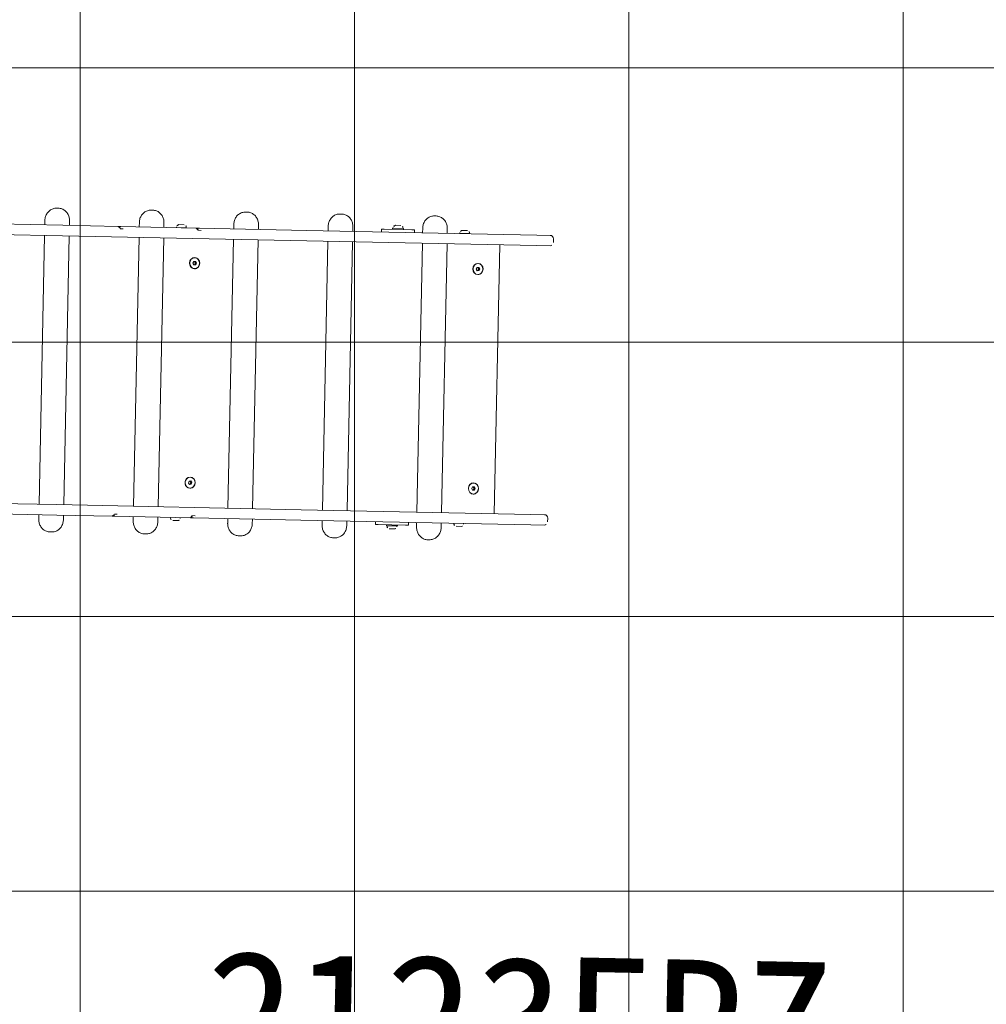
# Model space of a CAD drawing. Header units: feet. Extents: x 7493042 to 7493387, y 5986509 to 5986725.
# Tile 61 of 73: x 7493363.99 to 7493365.75, y 5986524.82 to 5986526.62. Entities that reach past the tile are written whole.
import ezdxf

# ---------------------------------------------------------------- set-up
doc = ezdxf.new("R2010")
doc.units = ezdxf.units.FT
doc.header["$MEASUREMENT"] = 0
doc.linetypes.add('ACAD_ISO03W100', pattern=[30, 12, -18])
for name, color, linetype, lineweight in [('_k_kreskowanie', 250, 'CONTINUOUS', 5), ('_k_urzadzenia', 250, 'CONTINUOUS', 13), ('_k_widok', 7, 'CONTINUOUS', 18), ('_k_wymiar', 7, 'CONTINUOUS', 13)]:
    doc.layers.add(name, color=color, linetype=linetype, lineweight=lineweight)
doc.layers.add('_k_niewidoczna', color=72, linetype='CONTINUOUS', lineweight=9, plot=False)
doc.styles.add('GENERATED_STYLE_1', font='MS Gothic.ttf')

# ---------------------------------------------------------------- blocks, each defined once
blk = doc.blocks.new('2123EPZ')
at = {"layer": '_k_urzadzenia'}
for p, q in [((-2.406546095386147, 0.2950000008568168), (-2.403587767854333, 0.2950000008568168)), ((-2.234347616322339, 0.2950000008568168), (-2.231389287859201, 0.2950000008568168)), ((-2.062149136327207, 0.2950000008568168), (-2.059190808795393, 0.2950000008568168)), ((-1.889950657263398, 0.2950000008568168), (-1.886992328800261, 0.2950000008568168)), ((-1.717752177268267, 0.2950000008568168), (-1.714793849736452, 0.2950000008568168)), ((-2.427500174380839, 0.2640000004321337), (-2.427500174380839, 0.2724999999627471)), ((-2.382633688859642, 0.2640000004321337), (-2.382633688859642, 0.2724999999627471)), ((-2.255301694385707, 0.2640000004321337), (-2.255301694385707, 0.2724999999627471)), ((-2.210435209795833, 0.2640000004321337), (-2.210435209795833, 0.2724999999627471)), ((-2.183152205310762, 0.2696070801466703), (-2.17375220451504, 0.2696070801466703)), ((-2.083103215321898, 0.2640000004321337), (-2.083103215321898, 0.2724999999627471)), ((-2.038236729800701, 0.2640000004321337), (-2.038236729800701, 0.2724999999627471)), ((-1.910904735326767, 0.2640000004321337), (-1.910904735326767, 0.2724999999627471)), ((-1.866038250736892, 0.2640000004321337), (-1.866038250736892, 0.2724999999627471)), ((-1.793645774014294, 0.2710000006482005), (-1.773645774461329, 0.2710000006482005)), ((-1.793645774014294, 0.269000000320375), (-1.793645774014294, 0.2710000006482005)), ((-1.792395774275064, 0.2724500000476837), (-1.792395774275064, 0.2710000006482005)), ((-1.78834577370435, 0.2765000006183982), (-1.778945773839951, 0.2765000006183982)), ((-1.774895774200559, 0.2724500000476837), (-1.774895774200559, 0.2710000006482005)), ((-1.773645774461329, 0.269000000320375), (-1.773645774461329, 0.2710000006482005)), ((-1.738706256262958, 0.2640000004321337), (-1.738706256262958, 0.2724999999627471)), ((-1.693839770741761, 0.2640000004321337), (-1.693839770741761, 0.2724999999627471)), ((-1.66655676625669, 0.2696070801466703), (-1.657156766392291, 0.2696070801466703)), ((-2.394989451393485, 0.2640000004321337), (-2.781124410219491, 0.2640000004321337)), ((-2.394989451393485, 0.2640000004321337), (-2.293947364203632, 0.2640000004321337)), ((-2.288904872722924, 0.2640000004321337), (-2.293947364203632, 0.2640000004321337)), ((-2.284889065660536, 0.2600000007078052), (-2.289934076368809, 0.2600000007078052)), ((-2.288904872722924, 0.2640000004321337), (-2.151340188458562, 0.2640000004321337)), ((-2.187202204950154, 0.2655570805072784), (-2.187202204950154, 0.2641070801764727)), ((-2.187202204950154, 0.2641070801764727), (-2.169702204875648, 0.2641070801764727)), ((-2.169702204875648, 0.2655570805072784), (-2.169702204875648, 0.2641070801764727)), ((-2.151340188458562, 0.2640000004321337), (-2.145447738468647, 0.2640000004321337)), ((-2.142499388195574, 0.2600000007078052), (-2.148393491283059, 0.2600000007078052)), ((-2.145447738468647, 0.2640000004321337), (-1.949574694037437, 0.2640000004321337)), ((-1.530728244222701, 0.2640000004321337), (-1.949574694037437, 0.2640000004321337)), ((-1.813645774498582, 0.269000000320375), (-1.808645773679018, 0.269000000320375)), ((-1.813645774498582, 0.269000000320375), (-1.813645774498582, 0.2640000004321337)), ((-1.758645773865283, 0.269000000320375), (-1.808645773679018, 0.269000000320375)), ((-1.758645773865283, 0.269000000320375), (-1.753645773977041, 0.269000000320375)), ((-1.753645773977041, 0.2640000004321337), (-1.753645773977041, 0.269000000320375)), ((-1.670606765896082, 0.2655570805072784), (-1.670606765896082, 0.2641070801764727)), ((-1.670606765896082, 0.2641070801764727), (-1.653106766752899, 0.2641070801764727)), ((-1.653106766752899, 0.2655570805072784), (-1.653106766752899, 0.2641070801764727)), ((-1.506000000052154, 0.2640000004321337), (-1.530728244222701, 0.2640000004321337)), ((-1.5, 0.2580000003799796), (-1.5, 0.2510000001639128)), ((-2.781124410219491, 0.2450000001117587), (-2.394989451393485, 0.2450000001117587)), ((-2.427500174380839, -0.2449999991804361), (-2.427500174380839, 0.2450000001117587)), ((-1.949574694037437, 0.2450000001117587), (-2.394989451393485, 0.2450000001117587)), ((-2.382633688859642, -0.2449999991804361), (-2.382633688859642, 0.2450000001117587)), ((-2.255301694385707, -0.2449999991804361), (-2.255301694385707, 0.2450000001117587)), ((-2.210435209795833, -0.2449999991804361), (-2.210435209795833, 0.2450000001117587)), ((-2.083103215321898, -0.2449999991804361), (-2.083103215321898, 0.2450000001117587)), ((-2.038236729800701, -0.2449999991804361), (-2.038236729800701, 0.2450000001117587)), ((-1.949574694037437, 0.2450000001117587), (-1.530728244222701, 0.2450000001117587)), ((-1.910904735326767, -0.2449999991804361), (-1.910904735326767, 0.2450000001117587)), ((-1.866038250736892, -0.2449999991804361), (-1.866038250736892, 0.2450000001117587)), ((-1.738706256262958, -0.2449999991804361), (-1.738706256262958, 0.2450000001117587)), ((-1.693839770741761, -0.2449999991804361), (-1.693839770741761, 0.2450000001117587)), ((-1.597644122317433, -0.2449999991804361), (-1.597644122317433, 0.2450000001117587)), ((-1.530728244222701, 0.2450000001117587), (-1.506000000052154, 0.2450000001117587)), ((-2.156187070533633, 0.1998666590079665), (-2.154723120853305, 0.2029311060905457)), ((-2.154513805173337, 0.1969355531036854), (-2.156187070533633, 0.1998666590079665)), ((-2.154723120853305, 0.2029311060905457), (-2.151585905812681, 0.2030644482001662)), ((-2.151772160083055, 0.2001333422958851), (-2.153401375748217, 0.202987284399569)), ((-2.153049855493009, 0.2099999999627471), (-2.153261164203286, 0.2099999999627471)), ((-2.153236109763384, 0.1970688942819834), (-2.151772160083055, 0.2001333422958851)), ((-2.149912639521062, 0.2001333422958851), (-2.151772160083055, 0.2001333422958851)), ((-2.151585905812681, 0.2030644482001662), (-2.149912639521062, 0.2001333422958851)), ((-2.149912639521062, 0.2001333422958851), (-2.151376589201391, 0.1970688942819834)), ((-1.639590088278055, 0.1998280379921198), (-1.6381572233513, 0.2029103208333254)), ((-1.637887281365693, 0.1969177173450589), (-1.639590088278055, 0.1998280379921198)), ((-1.6381572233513, 0.2029103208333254), (-1.635021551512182, 0.2030822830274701)), ((-1.635178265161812, 0.2001719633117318), (-1.636823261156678, 0.2029834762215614)), ((-1.636454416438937, 0.2099999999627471), (-1.636665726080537, 0.2099999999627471)), ((-1.636611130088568, 0.1970896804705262), (-1.635178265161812, 0.2001719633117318)), ((-1.633318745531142, 0.2001719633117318), (-1.635178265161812, 0.2001719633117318)), ((-1.635021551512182, 0.2030822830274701), (-1.633318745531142, 0.2001719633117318)), ((-1.633318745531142, 0.2001719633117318), (-1.634751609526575, 0.1970896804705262)), ((-2.154557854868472, 0.19701271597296), (-2.153236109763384, 0.1970688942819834)), ((-2.151376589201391, 0.1970688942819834), (-2.154513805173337, 0.1969355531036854)), ((-2.153049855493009, 0.1900000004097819), (-2.153261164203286, 0.1900000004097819)), ((-2.151376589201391, 0.1970688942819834), (-2.153236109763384, 0.1970688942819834)), ((-1.637945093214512, 0.1970165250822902), (-1.636611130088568, 0.1970896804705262)), ((-1.634751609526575, 0.1970896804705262), (-1.637887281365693, 0.1969177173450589)), ((-1.636454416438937, 0.1900000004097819), (-1.636665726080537, 0.1900000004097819)), ((-1.634751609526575, 0.1970896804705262), (-1.636611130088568, 0.1970896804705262)), ((-2.155146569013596, -0.1974216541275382), (-2.152074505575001, -0.1967073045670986)), ((-2.151837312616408, -0.1992856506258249), (-2.153638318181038, -0.1970709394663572)), ((-2.153049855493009, -0.1899999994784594), (-2.153261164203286, -0.1899999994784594)), ((-2.152074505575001, -0.1967073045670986), (-2.149977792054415, -0.1992856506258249)), ((-1.639593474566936, -0.2000608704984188), (-1.638071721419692, -0.1970308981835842)), ((-1.638071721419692, -0.1970308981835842), (-1.634932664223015, -0.1969700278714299)), ((-1.635174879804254, -0.1999391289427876), (-1.636772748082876, -0.1970057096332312)), ((-1.636454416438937, -0.1899999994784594), (-1.636665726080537, -0.1899999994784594)), ((-1.634932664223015, -0.1969700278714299), (-1.63331535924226, -0.1999391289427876)), ((-2.156121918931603, -0.2007143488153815), (-2.155146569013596, -0.1974216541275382)), ((-2.154025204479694, -0.2032926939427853), (-2.156121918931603, -0.2007143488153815)), ((-2.154320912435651, -0.2029290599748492), (-2.152812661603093, -0.2025783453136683)), ((-2.150953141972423, -0.2025783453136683), (-2.154025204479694, -0.2032926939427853)), ((-2.153049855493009, -0.2099999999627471), (-2.153261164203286, -0.2099999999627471)), ((-2.152812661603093, -0.2025783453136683), (-2.151837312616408, -0.1992856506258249)), ((-2.150953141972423, -0.2025783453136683), (-2.152812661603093, -0.2025783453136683)), ((-2.149977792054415, -0.1992856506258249), (-2.151837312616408, -0.1992856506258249)), ((-2.149977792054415, -0.1992856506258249), (-2.150953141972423, -0.2025783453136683)), ((-1.637976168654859, -0.2030299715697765), (-1.639593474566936, -0.2000608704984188)), ((-1.637995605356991, -0.2029942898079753), (-1.636696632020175, -0.2029691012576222)), ((-1.634837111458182, -0.2029691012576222), (-1.637976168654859, -0.2030299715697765)), ((-1.636696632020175, -0.2029691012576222), (-1.635174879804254, -0.1999391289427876)), ((-1.634837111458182, -0.2029691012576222), (-1.636696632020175, -0.2029691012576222)), ((-1.636454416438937, -0.2099999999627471), (-1.636665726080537, -0.2099999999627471)), ((-1.63331535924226, -0.1999391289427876), (-1.635174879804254, -0.1999391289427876)), ((-1.63331535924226, -0.1999391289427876), (-1.634837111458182, -0.2029691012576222)), ((-2.781124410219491, -0.2449999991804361), (-2.394989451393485, -0.2449999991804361)), ((-1.949574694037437, -0.2449999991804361), (-2.394989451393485, -0.2449999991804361)), ((-1.949574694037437, -0.2449999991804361), (-1.530728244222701, -0.2449999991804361)), ((-1.530728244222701, -0.2449999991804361), (-1.506000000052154, -0.2449999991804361)), ((-1.5, -0.257999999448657), (-1.5, -0.2509999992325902)), ((-2.394989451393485, -0.2639999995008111), (-2.781124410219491, -0.2639999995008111)), ((-2.427500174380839, -0.2724999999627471), (-2.427500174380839, -0.2639999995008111)), ((-2.394989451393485, -0.2639999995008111), (-2.293947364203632, -0.2639999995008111)), ((-2.382633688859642, -0.2724999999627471), (-2.382633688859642, -0.2639999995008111)), ((-2.288904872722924, -0.2639999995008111), (-2.293947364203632, -0.2639999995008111)), ((-2.284889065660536, -0.2599999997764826), (-2.289934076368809, -0.2599999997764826)), ((-2.288904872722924, -0.2639999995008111), (-2.151340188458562, -0.2639999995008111)), ((-2.255301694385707, -0.2724999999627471), (-2.255301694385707, -0.2639999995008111)), ((-2.210435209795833, -0.2724999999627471), (-2.210435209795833, -0.2639999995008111)), ((-2.187203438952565, -0.2654499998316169), (-2.187203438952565, -0.2639999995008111)), ((-2.169703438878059, -0.2654499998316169), (-2.169703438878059, -0.2639999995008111)), ((-2.151340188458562, -0.2639999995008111), (-2.145447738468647, -0.2639999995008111)), ((-2.142499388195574, -0.2599999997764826), (-2.148393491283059, -0.2599999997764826)), ((-2.145447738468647, -0.2639999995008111), (-1.949574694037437, -0.2639999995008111)), ((-2.083103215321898, -0.2724999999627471), (-2.083103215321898, -0.2639999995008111)), ((-2.038236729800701, -0.2724999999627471), (-2.038236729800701, -0.2639999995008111)), ((-1.530728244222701, -0.2639999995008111), (-1.949574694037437, -0.2639999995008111)), ((-1.910904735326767, -0.2724999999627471), (-1.910904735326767, -0.2639999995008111)), ((-1.866038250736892, -0.2724999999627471), (-1.866038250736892, -0.2639999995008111)), ((-1.813645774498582, -0.2639999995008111), (-1.813645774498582, -0.2689999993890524)), ((-1.808645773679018, -0.2689999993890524), (-1.813645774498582, -0.2689999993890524)), ((-1.808645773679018, -0.2689999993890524), (-1.758645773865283, -0.2689999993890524)), ((-1.793645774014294, -0.2709999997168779), (-1.793645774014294, -0.2689999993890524)), ((-1.773645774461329, -0.2709999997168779), (-1.773645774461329, -0.2689999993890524)), ((-1.753645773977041, -0.2689999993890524), (-1.758645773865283, -0.2689999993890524)), ((-1.753645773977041, -0.2689999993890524), (-1.753645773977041, -0.2639999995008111)), ((-1.738706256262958, -0.2724999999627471), (-1.738706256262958, -0.2639999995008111)), ((-1.693839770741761, -0.2724999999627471), (-1.693839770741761, -0.2639999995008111)), ((-1.670608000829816, -0.2654499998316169), (-1.670608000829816, -0.2639999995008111)), ((-1.65310800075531, -0.2654499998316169), (-1.65310800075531, -0.2639999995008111)), ((-1.506000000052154, -0.2639999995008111), (-1.530728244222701, -0.2639999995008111)), ((-2.173753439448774, -0.2694999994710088), (-2.183153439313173, -0.2694999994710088)), ((-1.793645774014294, -0.2709999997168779), (-1.773645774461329, -0.2709999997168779)), ((-1.792395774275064, -0.2724500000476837), (-1.792395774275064, -0.2709999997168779)), ((-1.778945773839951, -0.2764999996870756), (-1.78834577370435, -0.2764999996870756)), ((-1.774895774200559, -0.2724500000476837), (-1.774895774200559, -0.2709999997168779)), ((-1.657158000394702, -0.2694999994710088), (-1.666558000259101, -0.2694999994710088)), ((-2.406546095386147, -0.2949999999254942), (-2.403587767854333, -0.2949999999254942)), ((-2.234347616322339, -0.2949999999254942), (-2.231389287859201, -0.2949999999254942)), ((-2.062149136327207, -0.2949999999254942), (-2.059190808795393, -0.2949999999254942)), ((-1.889950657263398, -0.2949999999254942), (-1.886992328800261, -0.2949999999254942)), ((-1.717752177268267, -0.2949999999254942), (-1.714793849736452, -0.2949999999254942))]:
    blk.add_line(p, q, dxfattribs=at)
for centre, radius, start, end in [((-2.183152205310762, 0.2655570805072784), 0.004050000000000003, 90, 180), ((-2.17375220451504, 0.2655570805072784), 0.004050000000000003, 0, 90), ((-1.78834577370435, 0.2724500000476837), 0.004050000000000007, 90, 180), ((-1.778945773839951, 0.2724500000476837), 0.004050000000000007, 0, 90), ((-1.66655676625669, 0.2655570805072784), 0.004050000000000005, 90, 180), ((-1.657156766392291, 0.2655570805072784), 0.004050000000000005, 0, 90), ((-2.183852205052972, 0.263707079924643), 0.0004000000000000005, 47.07957429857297, 90), ((-2.17305220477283, 0.263707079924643), 0.0004000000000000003, 90, 132.920425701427), ((-1.6672567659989, 0.263707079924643), 0.0004000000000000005, 47.07957429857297, 90), ((-1.656456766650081, 0.263707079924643), 0.0004000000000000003, 90, 132.920425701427), ((-1.506000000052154, 0.2580000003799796), 0.005999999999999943, 0, 90), ((-1.506000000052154, 0.2510000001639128), 0.006000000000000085, 270, 0), ((-1.506000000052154, -0.2509999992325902), 0.006000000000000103, 0, 90), ((-2.183153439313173, -0.2654499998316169), 0.004050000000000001, 180, 270), ((-2.173753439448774, -0.2654499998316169), 0.004049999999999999, 270, 0), ((-1.666558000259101, -0.2654499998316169), 0.004050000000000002, 180, 270), ((-1.657158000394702, -0.2654499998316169), 0.004050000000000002, 270, 0), ((-1.506000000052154, -0.257999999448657), 0.005999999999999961, 270, 0), ((-1.78834577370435, -0.2724500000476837), 0.004050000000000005, 180, 270), ((-1.778945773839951, -0.2724500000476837), 0.004050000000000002, 270, 0)]:
    blk.add_arc(centre, radius, start, end, dxfattribs=at)
for centre, major_axis, ratio, start_param, end_param in [((-2.153261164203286, 0.2000000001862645), (7.979727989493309e-18, -0.01000000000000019), 0.9063077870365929, 3.141592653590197, 6.28318530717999), ((-2.153472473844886, 0.2000000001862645), (-6.017963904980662e-15, 0.01025000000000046), 0.9063077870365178, 5.698022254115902, 6.260436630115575), ((-1.636665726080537, 0.2000000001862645), (-2.413347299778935e-16, -0.01000000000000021), 0.9063077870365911, 3.141592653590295, 6.283185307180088), ((-1.636877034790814, 0.2000000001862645), (-6.017859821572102e-15, 0.01024999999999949), 0.9063077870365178, 5.698022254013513, 6.260436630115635), ((-2.153472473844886, 0.2000000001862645), (6.01796390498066e-15, -0.01025000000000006), 0.9063077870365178, 0.02274867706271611, 0.5851630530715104), ((-1.636877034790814, 0.2000000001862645), (6.016853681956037e-15, -0.01025000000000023), 0.9063077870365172, 0.02274867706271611, 0.5851630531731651), ((-2.153261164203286, -0.1999999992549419), (2.733924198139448e-16, -0.01000000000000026), 0.9063077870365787, 3.141592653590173, 6.283185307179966), ((-2.153472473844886, -0.1999999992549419), (-6.017963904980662e-15, 0.01024999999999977), 0.9063077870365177, 5.69802225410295, 6.260436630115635), ((-1.636665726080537, -0.1999999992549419), (2.477185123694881e-17, -0.01000000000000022), 0.9063077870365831, 3.1415926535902, 6.283185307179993), ((-1.636877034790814, -0.1999999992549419), (-6.011857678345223e-15, 0.01025000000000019), 0.9063077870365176, 5.698022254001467, 6.260436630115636), ((-2.153472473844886, -0.1999999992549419), (6.016957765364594e-15, -0.01025000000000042), 0.9063077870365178, 0.02274867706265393, 0.5851630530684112), ((-1.636877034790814, -0.1999999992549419), (6.01664551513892e-15, -0.01025000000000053), 0.9063077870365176, 0.02274867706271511, 0.5851630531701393)]:
    blk.add_ellipse(centre, major_axis=major_axis, ratio=ratio, start_param=start_param, end_param=end_param, dxfattribs=at)
for centre, major_axis, ratio in [((-2.153049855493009, 0.2000000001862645), (9.66677911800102e-19, -0.01025000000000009), 0.9063077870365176), ((-2.153049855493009, 0.2000000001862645), (9.059211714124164e-15, -0.0100000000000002), 0.9063077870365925), ((-1.636454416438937, 0.2000000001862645), (9.66677911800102e-19, -0.01025000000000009), 0.9063077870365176), ((-1.636454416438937, 0.2000000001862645), (9.109726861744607e-15, -0.01000000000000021), 0.9063077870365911), ((-2.153049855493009, -0.1999999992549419), (9.66677911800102e-19, -0.01025000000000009), 0.9063077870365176), ((-2.153049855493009, -0.1999999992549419), (-9.547640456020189e-15, 0.01000000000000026), 0.9063077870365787), ((-1.636454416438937, -0.1999999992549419), (9.66677911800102e-19, -0.01025000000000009), 0.9063077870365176), ((-1.636454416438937, -0.1999999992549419), (9.2656438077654e-15, -0.01000000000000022), 0.9063077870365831)]:
    blk.add_ellipse(centre, major_axis=major_axis, ratio=ratio, dxfattribs=at)
for points, knots in [([(-2.427500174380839, 0.2724999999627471), (-2.427500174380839, 0.2747973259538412), (-2.427171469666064, 0.2770946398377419), (-2.425876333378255, 0.2814927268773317), (-2.424909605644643, 0.2835934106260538), (-2.422401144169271, 0.2874029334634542), (-2.420858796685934, 0.28911127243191), (-2.417318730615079, 0.2919491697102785), (-2.415320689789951, 0.2930772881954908), (-2.411102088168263, 0.2945896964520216), (-2.408887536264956, 0.2949856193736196), (-2.406628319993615, 0.2949998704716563), (-2.406587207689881, 0.2950000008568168), (-2.406546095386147, 0.2950000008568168)], [4.71238898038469, 4.71238898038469, 4.71238898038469, 4.71238898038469, 5.026548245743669, 5.026548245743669, 5.340707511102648, 5.340707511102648, 5.654866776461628, 5.654866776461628, 5.969026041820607, 5.969026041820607, 6.277468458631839, 6.277468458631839, 6.283185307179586, 6.283185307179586, 6.283185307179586, 6.283185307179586]), ([(-2.382633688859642, 0.2724999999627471), (-2.382633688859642, 0.2747973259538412), (-2.382962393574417, 0.2770946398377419), (-2.384257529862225, 0.2814927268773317), (-2.385224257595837, 0.2835934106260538), (-2.387732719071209, 0.2874029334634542), (-2.389275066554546, 0.28911127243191), (-2.392815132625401, 0.2919491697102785), (-2.39481317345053, 0.2930772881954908), (-2.399031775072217, 0.2945896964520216), (-2.401246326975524, 0.2949856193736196), (-2.403505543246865, 0.2949998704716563), (-2.403546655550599, 0.2950000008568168), (-2.403587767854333, 0.2950000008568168)], [4.71238898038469, 4.71238898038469, 4.71238898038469, 4.71238898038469, 5.026548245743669, 5.026548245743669, 5.340707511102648, 5.340707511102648, 5.654866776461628, 5.654866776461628, 5.969026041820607, 5.969026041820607, 6.277468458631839, 6.277468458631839, 6.283185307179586, 6.283185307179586, 6.283185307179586, 6.283185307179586]), ([(-2.255301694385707, 0.2724999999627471), (-2.255301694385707, 0.2747973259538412), (-2.254972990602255, 0.2770946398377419), (-2.253677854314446, 0.2814927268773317), (-2.252711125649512, 0.2835934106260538), (-2.250202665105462, 0.2874029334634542), (-2.248660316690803, 0.28911127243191), (-2.24512025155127, 0.2919491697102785), (-2.243122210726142, 0.2930772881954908), (-2.238903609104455, 0.2945896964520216), (-2.236689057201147, 0.2949856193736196), (-2.234429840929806, 0.2949998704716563), (-2.234388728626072, 0.2950000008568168), (-2.234347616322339, 0.2950000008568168)], [4.71238898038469, 4.71238898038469, 4.71238898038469, 4.71238898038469, 5.026548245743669, 5.026548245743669, 5.340707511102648, 5.340707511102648, 5.654866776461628, 5.654866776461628, 5.969026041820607, 5.969026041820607, 6.277468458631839, 6.277468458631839, 6.283185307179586, 6.283185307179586, 6.283185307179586, 6.283185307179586]), ([(-2.210435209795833, 0.2724999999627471), (-2.210435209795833, 0.2747973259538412), (-2.210763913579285, 0.2770946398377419), (-2.212059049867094, 0.2814927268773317), (-2.213025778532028, 0.2835934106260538), (-2.215534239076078, 0.2874029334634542), (-2.217076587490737, 0.28911127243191), (-2.22061665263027, 0.2919491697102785), (-2.222614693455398, 0.2930772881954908), (-2.226833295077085, 0.2945896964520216), (-2.229047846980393, 0.2949856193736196), (-2.231307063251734, 0.2949998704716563), (-2.231348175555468, 0.2950000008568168), (-2.231389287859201, 0.2950000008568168)], [4.71238898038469, 4.71238898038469, 4.71238898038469, 4.71238898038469, 5.026548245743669, 5.026548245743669, 5.340707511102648, 5.340707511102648, 5.654866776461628, 5.654866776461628, 5.969026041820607, 5.969026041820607, 6.277468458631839, 6.277468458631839, 6.283185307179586, 6.283185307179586, 6.283185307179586, 6.283185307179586]), ([(-2.083103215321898, 0.2724999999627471), (-2.083103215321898, 0.2747973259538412), (-2.082774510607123, 0.2770946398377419), (-2.081479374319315, 0.2814927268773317), (-2.080512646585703, 0.2835934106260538), (-2.078004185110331, 0.2874029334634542), (-2.076461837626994, 0.28911127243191), (-2.072921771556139, 0.2919491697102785), (-2.07092373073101, 0.2930772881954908), (-2.066705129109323, 0.2945896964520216), (-2.064490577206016, 0.2949856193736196), (-2.062231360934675, 0.2949998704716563), (-2.062190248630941, 0.2950000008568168), (-2.062149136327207, 0.2950000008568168)], [4.71238898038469, 4.71238898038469, 4.71238898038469, 4.71238898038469, 5.026548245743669, 5.026548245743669, 5.340707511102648, 5.340707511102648, 5.654866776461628, 5.654866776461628, 5.969026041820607, 5.969026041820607, 6.277468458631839, 6.277468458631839, 6.283185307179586, 6.283185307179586, 6.283185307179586, 6.283185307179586]), ([(-2.038236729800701, 0.2724999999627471), (-2.038236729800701, 0.2747973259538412), (-2.038565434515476, 0.2770946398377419), (-2.039860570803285, 0.2814927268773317), (-2.040827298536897, 0.2835934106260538), (-2.043335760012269, 0.2874029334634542), (-2.044878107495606, 0.28911127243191), (-2.048418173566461, 0.2919491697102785), (-2.050416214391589, 0.2930772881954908), (-2.054634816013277, 0.2945896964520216), (-2.056849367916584, 0.2949856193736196), (-2.059108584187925, 0.2949998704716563), (-2.059149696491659, 0.2950000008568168), (-2.059190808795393, 0.2950000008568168)], [4.71238898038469, 4.71238898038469, 4.71238898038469, 4.71238898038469, 5.026548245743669, 5.026548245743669, 5.340707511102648, 5.340707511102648, 5.654866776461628, 5.654866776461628, 5.969026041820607, 5.969026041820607, 6.277468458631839, 6.277468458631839, 6.283185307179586, 6.283185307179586, 6.283185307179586, 6.283185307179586]), ([(-1.910904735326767, 0.2724999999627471), (-1.910904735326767, 0.2747973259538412), (-1.910576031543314, 0.2770946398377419), (-1.909280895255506, 0.2814927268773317), (-1.908314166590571, 0.2835934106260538), (-1.905805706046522, 0.2874029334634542), (-1.904263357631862, 0.28911127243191), (-1.90072329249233, 0.2919491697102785), (-1.898725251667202, 0.2930772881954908), (-1.894506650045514, 0.2945896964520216), (-1.892292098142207, 0.2949856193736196), (-1.890032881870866, 0.2949998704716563), (-1.889991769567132, 0.2950000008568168), (-1.889950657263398, 0.2950000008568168)], [4.71238898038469, 4.71238898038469, 4.71238898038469, 4.71238898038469, 5.026548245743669, 5.026548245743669, 5.340707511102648, 5.340707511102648, 5.654866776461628, 5.654866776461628, 5.969026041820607, 5.969026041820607, 6.277468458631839, 6.277468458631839, 6.283185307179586, 6.283185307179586, 6.283185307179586, 6.283185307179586]), ([(-1.866038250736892, 0.2724999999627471), (-1.866038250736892, 0.2747973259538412), (-1.866366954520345, 0.2770946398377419), (-1.867662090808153, 0.2814927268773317), (-1.868628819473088, 0.2835934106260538), (-1.871137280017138, 0.2874029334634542), (-1.872679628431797, 0.28911127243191), (-1.876219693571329, 0.2919491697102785), (-1.878217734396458, 0.2930772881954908), (-1.882436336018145, 0.2945896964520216), (-1.884650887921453, 0.2949856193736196), (-1.886910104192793, 0.2949998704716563), (-1.886951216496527, 0.2950000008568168), (-1.886992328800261, 0.2950000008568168)], [4.71238898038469, 4.71238898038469, 4.71238898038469, 4.71238898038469, 5.026548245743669, 5.026548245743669, 5.340707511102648, 5.340707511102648, 5.654866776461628, 5.654866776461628, 5.969026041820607, 5.969026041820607, 6.277468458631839, 6.277468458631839, 6.283185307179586, 6.283185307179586, 6.283185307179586, 6.283185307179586]), ([(-1.738706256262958, 0.2724999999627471), (-1.738706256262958, 0.2747973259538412), (-1.738377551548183, 0.2770946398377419), (-1.737082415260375, 0.2814927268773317), (-1.736115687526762, 0.2835934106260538), (-1.73360722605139, 0.2874029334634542), (-1.732064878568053, 0.28911127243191), (-1.728524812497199, 0.2919491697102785), (-1.72652677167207, 0.2930772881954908), (-1.722308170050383, 0.2945896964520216), (-1.720093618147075, 0.2949856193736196), (-1.717834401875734, 0.2949998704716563), (-1.717793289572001, 0.2950000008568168), (-1.717752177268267, 0.2950000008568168)], [4.71238898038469, 4.71238898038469, 4.71238898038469, 4.71238898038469, 5.026548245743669, 5.026548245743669, 5.340707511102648, 5.340707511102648, 5.654866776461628, 5.654866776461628, 5.969026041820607, 5.969026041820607, 6.277468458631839, 6.277468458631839, 6.283185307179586, 6.283185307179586, 6.283185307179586, 6.283185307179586]), ([(-1.693839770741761, 0.2724999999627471), (-1.693839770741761, 0.2747973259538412), (-1.694168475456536, 0.2770946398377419), (-1.695463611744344, 0.2814927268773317), (-1.696430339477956, 0.2835934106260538), (-1.698938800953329, 0.2874029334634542), (-1.700481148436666, 0.28911127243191), (-1.70402121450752, 0.2919491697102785), (-1.706019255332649, 0.2930772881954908), (-1.710237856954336, 0.2945896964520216), (-1.712452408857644, 0.2949856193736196), (-1.714711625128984, 0.2949998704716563), (-1.714752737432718, 0.2950000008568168), (-1.714793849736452, 0.2950000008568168)], [4.71238898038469, 4.71238898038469, 4.71238898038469, 4.71238898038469, 5.026548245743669, 5.026548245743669, 5.340707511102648, 5.340707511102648, 5.654866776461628, 5.654866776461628, 5.969026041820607, 5.969026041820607, 6.277468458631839, 6.277468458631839, 6.283185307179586, 6.283185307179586, 6.283185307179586, 6.283185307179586]), ([(-2.293947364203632, 0.2640000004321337), (-2.293549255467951, 0.2640000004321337), (-2.293151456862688, 0.2639292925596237), (-2.292395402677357, 0.2636626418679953), (-2.292037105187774, 0.2634674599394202), (-2.291379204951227, 0.2629789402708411), (-2.291079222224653, 0.2626856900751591), (-2.290546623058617, 0.2620239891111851), (-2.290313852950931, 0.2616554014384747), (-2.289922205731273, 0.2608634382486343), (-2.289763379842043, 0.2604400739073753), (-2.289644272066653, 0.2600000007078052)], [9.158985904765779e-15, 9.158985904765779e-15, 9.158985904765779e-15, 9.158985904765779e-15, 0.1215780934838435, 0.1215780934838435, 0.2431561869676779, 0.2431561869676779, 0.3647342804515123, 0.3647342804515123, 0.4863123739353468, 0.4863123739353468, 0.6078904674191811, 0.6078904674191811, 0.6078904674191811, 0.6078904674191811]), ([(-2.151340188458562, 0.2640000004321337), (-2.150983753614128, 0.2640000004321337), (-2.15062802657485, 0.2639192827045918), (-2.14997723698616, 0.2636240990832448), (-2.149683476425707, 0.2634100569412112), (-2.149171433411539, 0.2629008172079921), (-2.148951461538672, 0.2626052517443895), (-2.148571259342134, 0.26195496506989), (-2.148410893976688, 0.2615996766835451), (-2.148143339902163, 0.2608434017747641), (-2.148036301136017, 0.2604423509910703), (-2.147953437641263, 0.2600176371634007), (-2.147951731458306, 0.2600088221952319), (-2.147950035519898, 0.2600000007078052)], [1.403120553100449e-14, 1.403120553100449e-14, 1.403120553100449e-14, 1.403120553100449e-14, 0.1175017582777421, 0.1175017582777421, 0.2375459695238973, 0.2375459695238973, 0.3575901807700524, 0.3575901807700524, 0.4776343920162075, 0.4776343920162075, 0.5976786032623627, 0.5976786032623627, 0.6002210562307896, 0.6002210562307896, 0.6002210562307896, 0.6002210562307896]), ([(-2.293947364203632, -0.2639999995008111), (-2.293549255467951, -0.2639999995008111), (-2.293151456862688, -0.2639292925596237), (-2.292395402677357, -0.2636626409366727), (-2.292037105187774, -0.2634674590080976), (-2.291379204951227, -0.2629789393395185), (-2.291079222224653, -0.2626856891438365), (-2.290546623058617, -0.2620239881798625), (-2.290313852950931, -0.2616554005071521), (-2.289922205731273, -0.2608634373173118), (-2.289763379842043, -0.2604400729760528), (-2.289644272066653, -0.2599999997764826)], [9.131407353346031e-15, 9.131407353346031e-15, 9.131407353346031e-15, 9.131407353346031e-15, 0.1215780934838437, 0.1215780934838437, 0.2431561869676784, 0.2431561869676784, 0.364734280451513, 0.364734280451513, 0.4863123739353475, 0.4863123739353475, 0.6078904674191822, 0.6078904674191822, 0.6078904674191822, 0.6078904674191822]), ([(-2.151340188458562, -0.2639999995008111), (-2.150983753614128, -0.2639999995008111), (-2.15062802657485, -0.2639192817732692), (-2.14997723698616, -0.2636240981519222), (-2.149683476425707, -0.2634100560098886), (-2.149171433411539, -0.2629008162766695), (-2.148951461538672, -0.262605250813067), (-2.148571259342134, -0.2619549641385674), (-2.148410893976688, -0.2615996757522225), (-2.148143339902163, -0.2608434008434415), (-2.148036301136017, -0.2604423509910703), (-2.147953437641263, -0.2600176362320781), (-2.147951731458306, -0.2600088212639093), (-2.147950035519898, -0.2599999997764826)], [1.401000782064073e-14, 1.401000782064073e-14, 1.401000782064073e-14, 1.401000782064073e-14, 0.1175017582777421, 0.1175017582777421, 0.2375459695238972, 0.2375459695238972, 0.3575901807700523, 0.3575901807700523, 0.4776343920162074, 0.4776343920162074, 0.5976786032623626, 0.5976786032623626, 0.6002210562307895, 0.6002210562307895, 0.6002210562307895, 0.6002210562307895]), ([(-2.406546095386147, -0.2949999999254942), (-2.408737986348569, -0.2949999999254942), (-2.410928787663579, -0.2946271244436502), (-2.415097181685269, -0.2931802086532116), (-2.417070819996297, -0.2920997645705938), (-2.420620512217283, -0.2893446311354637), (-2.422188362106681, -0.287660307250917), (-2.424752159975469, -0.2838893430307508), (-2.425748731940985, -0.2818032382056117), (-2.427105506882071, -0.2774247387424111), (-2.427466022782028, -0.2751324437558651), (-2.427499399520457, -0.2727235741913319), (-2.427500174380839, -0.2726117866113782), (-2.427500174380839, -0.2724999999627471)], [3.141592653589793, 3.141592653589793, 3.141592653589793, 3.141592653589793, 3.446383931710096, 3.446383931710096, 3.754624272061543, 3.754624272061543, 4.068783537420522, 4.068783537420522, 4.382942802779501, 4.382942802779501, 4.697102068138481, 4.697102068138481, 4.71238898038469, 4.71238898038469, 4.71238898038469, 4.71238898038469]), ([(-2.403587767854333, -0.2949999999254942), (-2.401395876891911, -0.2949999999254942), (-2.399205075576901, -0.2946271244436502), (-2.395036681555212, -0.2931802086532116), (-2.393063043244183, -0.2920997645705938), (-2.389513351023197, -0.2893446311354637), (-2.3879455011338, -0.287660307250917), (-2.385381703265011, -0.2838893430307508), (-2.384385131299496, -0.2818032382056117), (-2.383028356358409, -0.2774247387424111), (-2.382667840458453, -0.2751324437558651), (-2.382634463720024, -0.2727235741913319), (-2.382633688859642, -0.2726117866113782), (-2.382633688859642, -0.2724999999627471)], [3.141592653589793, 3.141592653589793, 3.141592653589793, 3.141592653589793, 3.446383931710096, 3.446383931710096, 3.754624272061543, 3.754624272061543, 4.068783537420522, 4.068783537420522, 4.382942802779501, 4.382942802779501, 4.697102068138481, 4.697102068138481, 4.71238898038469, 4.71238898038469, 4.71238898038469, 4.71238898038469]), ([(-2.234347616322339, -0.2949999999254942), (-2.23653950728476, -0.2949999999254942), (-2.238730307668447, -0.2946271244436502), (-2.242898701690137, -0.2931802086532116), (-2.244872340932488, -0.2920997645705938), (-2.248422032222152, -0.2893446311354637), (-2.249989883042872, -0.287660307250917), (-2.25255368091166, -0.2838893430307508), (-2.253550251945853, -0.2818032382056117), (-2.254907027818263, -0.2774247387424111), (-2.255267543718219, -0.2751324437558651), (-2.255300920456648, -0.2727235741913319), (-2.255301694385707, -0.2726117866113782), (-2.255301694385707, -0.2724999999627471)], [3.141592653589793, 3.141592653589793, 3.141592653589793, 3.141592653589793, 3.446383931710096, 3.446383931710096, 3.754624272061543, 3.754624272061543, 4.068783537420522, 4.068783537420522, 4.382942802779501, 4.382942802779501, 4.697102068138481, 4.697102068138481, 4.71238898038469, 4.71238898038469, 4.71238898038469, 4.71238898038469]), ([(-2.231389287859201, -0.2949999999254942), (-2.22919739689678, -0.2949999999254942), (-2.227006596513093, -0.2946271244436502), (-2.222838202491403, -0.2931802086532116), (-2.220864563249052, -0.2920997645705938), (-2.217314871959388, -0.2893446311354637), (-2.215747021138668, -0.287660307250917), (-2.21318322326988, -0.2838893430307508), (-2.212186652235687, -0.2818032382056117), (-2.210829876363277, -0.2774247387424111), (-2.210469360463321, -0.2751324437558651), (-2.210435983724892, -0.2727235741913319), (-2.210435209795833, -0.2726117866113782), (-2.210435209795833, -0.2724999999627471)], [3.141592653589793, 3.141592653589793, 3.141592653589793, 3.141592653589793, 3.446383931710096, 3.446383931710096, 3.754624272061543, 3.754624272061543, 4.068783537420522, 4.068783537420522, 4.382942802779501, 4.382942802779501, 4.697102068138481, 4.697102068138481, 4.71238898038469, 4.71238898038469, 4.71238898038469, 4.71238898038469]), ([(-2.062149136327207, -0.2949999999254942), (-2.064341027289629, -0.2949999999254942), (-2.066531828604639, -0.2946271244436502), (-2.070700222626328, -0.2931802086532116), (-2.072673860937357, -0.2920997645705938), (-2.076223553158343, -0.2893446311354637), (-2.07779140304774, -0.287660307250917), (-2.080355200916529, -0.2838893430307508), (-2.081351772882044, -0.2818032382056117), (-2.082708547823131, -0.2774247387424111), (-2.083069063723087, -0.2751324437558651), (-2.083102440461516, -0.2727235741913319), (-2.083103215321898, -0.2726117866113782), (-2.083103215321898, -0.2724999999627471)], [3.141592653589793, 3.141592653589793, 3.141592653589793, 3.141592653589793, 3.446383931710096, 3.446383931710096, 3.754624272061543, 3.754624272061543, 4.068783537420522, 4.068783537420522, 4.382942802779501, 4.382942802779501, 4.697102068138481, 4.697102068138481, 4.71238898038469, 4.71238898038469, 4.71238898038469, 4.71238898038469]), ([(-2.059190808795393, -0.2949999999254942), (-2.056998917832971, -0.2949999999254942), (-2.054808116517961, -0.2946271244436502), (-2.050639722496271, -0.2931802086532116), (-2.048666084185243, -0.2920997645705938), (-2.045116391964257, -0.2893446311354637), (-2.043548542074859, -0.287660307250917), (-2.040984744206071, -0.2838893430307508), (-2.039988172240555, -0.2818032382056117), (-2.038631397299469, -0.2774247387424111), (-2.038270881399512, -0.2751324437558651), (-2.038237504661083, -0.2727235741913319), (-2.038236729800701, -0.2726117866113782), (-2.038236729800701, -0.2724999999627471)], [3.141592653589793, 3.141592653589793, 3.141592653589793, 3.141592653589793, 3.446383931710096, 3.446383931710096, 3.754624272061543, 3.754624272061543, 4.068783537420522, 4.068783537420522, 4.382942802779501, 4.382942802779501, 4.697102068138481, 4.697102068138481, 4.71238898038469, 4.71238898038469, 4.71238898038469, 4.71238898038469]), ([(-1.889950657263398, -0.2949999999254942), (-1.89214254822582, -0.2949999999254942), (-1.894333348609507, -0.2946271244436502), (-1.898501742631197, -0.2931802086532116), (-1.900475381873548, -0.2920997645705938), (-1.904025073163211, -0.2893446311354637), (-1.905592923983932, -0.287660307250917), (-1.90815672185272, -0.2838893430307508), (-1.909153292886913, -0.2818032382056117), (-1.910510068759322, -0.2774247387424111), (-1.910870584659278, -0.2751324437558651), (-1.910903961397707, -0.2727235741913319), (-1.910904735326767, -0.2726117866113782), (-1.910904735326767, -0.2724999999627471)], [3.141592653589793, 3.141592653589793, 3.141592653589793, 3.141592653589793, 3.446383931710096, 3.446383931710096, 3.754624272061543, 3.754624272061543, 4.068783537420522, 4.068783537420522, 4.382942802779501, 4.382942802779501, 4.697102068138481, 4.697102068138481, 4.71238898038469, 4.71238898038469, 4.71238898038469, 4.71238898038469]), ([(-1.886992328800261, -0.2949999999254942), (-1.884800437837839, -0.2949999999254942), (-1.882609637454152, -0.2946271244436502), (-1.878441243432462, -0.2931802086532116), (-1.876467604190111, -0.2920997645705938), (-1.872917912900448, -0.2893446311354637), (-1.871350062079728, -0.287660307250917), (-1.868786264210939, -0.2838893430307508), (-1.867789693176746, -0.2818032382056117), (-1.866432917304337, -0.2774247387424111), (-1.866072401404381, -0.2751324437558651), (-1.866039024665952, -0.2727235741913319), (-1.866038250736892, -0.2726117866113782), (-1.866038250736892, -0.2724999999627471)], [3.141592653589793, 3.141592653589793, 3.141592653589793, 3.141592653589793, 3.446383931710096, 3.446383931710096, 3.754624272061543, 3.754624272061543, 4.068783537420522, 4.068783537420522, 4.382942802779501, 4.382942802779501, 4.697102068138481, 4.697102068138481, 4.71238898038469, 4.71238898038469, 4.71238898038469, 4.71238898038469]), ([(-1.717752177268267, -0.2949999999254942), (-1.719944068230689, -0.2949999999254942), (-1.722134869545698, -0.2946271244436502), (-1.726303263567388, -0.2931802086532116), (-1.728276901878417, -0.2920997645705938), (-1.731826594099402, -0.2893446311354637), (-1.7333944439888, -0.287660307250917), (-1.735958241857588, -0.2838893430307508), (-1.736954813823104, -0.2818032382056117), (-1.738311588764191, -0.2774247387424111), (-1.738672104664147, -0.2751324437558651), (-1.738705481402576, -0.2727235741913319), (-1.738706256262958, -0.2726117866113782), (-1.738706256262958, -0.2724999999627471)], [3.141592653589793, 3.141592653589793, 3.141592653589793, 3.141592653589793, 3.446383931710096, 3.446383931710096, 3.754624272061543, 3.754624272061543, 4.068783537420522, 4.068783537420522, 4.382942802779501, 4.382942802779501, 4.697102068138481, 4.697102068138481, 4.71238898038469, 4.71238898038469, 4.71238898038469, 4.71238898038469]), ([(-1.714793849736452, -0.2949999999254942), (-1.71260195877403, -0.2949999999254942), (-1.710411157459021, -0.2946271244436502), (-1.706242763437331, -0.2931802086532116), (-1.704269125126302, -0.2920997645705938), (-1.700719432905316, -0.2893446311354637), (-1.699151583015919, -0.287660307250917), (-1.69658778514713, -0.2838893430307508), (-1.695591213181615, -0.2818032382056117), (-1.694234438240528, -0.2774247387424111), (-1.693873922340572, -0.2751324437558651), (-1.693840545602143, -0.2727235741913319), (-1.693839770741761, -0.2726117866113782), (-1.693839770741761, -0.2724999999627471)], [3.141592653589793, 3.141592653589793, 3.141592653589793, 3.141592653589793, 3.446383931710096, 3.446383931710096, 3.754624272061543, 3.754624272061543, 4.068783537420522, 4.068783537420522, 4.382942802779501, 4.382942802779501, 4.697102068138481, 4.697102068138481, 4.71238898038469, 4.71238898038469, 4.71238898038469, 4.71238898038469])]:
    blk.add_open_spline(points, degree=3, knots=knots, dxfattribs=at)
at = {"layer": '_k_widok', "linetype": 'ACAD_ISO03W100', "ltscale": 0.02}
blk.add_lwpolyline([(-3.064794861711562, -1.794999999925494, -0.2205930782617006), (-4.209800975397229, -1.263999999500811), (-4.25282537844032, -1.263999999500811, -0.4142135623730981), (-5.25282537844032, -0.2639999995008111), (-5.25282537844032, 0.2640000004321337, -0.414213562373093), (-4.25282537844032, 1.264000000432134), (-4.209800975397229, 1.264000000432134, -0.2205930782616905), (-3.064794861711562, 1.795000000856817), (-1.5, 1.795000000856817, -0.4142135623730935), (0, 0.2950000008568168), (0, -0.2949999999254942, -0.4142135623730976), (-1.5, -1.794999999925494)], format="xyb", close=True, dxfattribs=at)
at = {"layer": '_k_niewidoczna', "color": 1, "lineweight": 20, "insert": (-3.304798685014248, -0.4299453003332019), "char_height": 0.24, "width": 11.63444291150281, "attachment_point": 1, "line_spacing_factor": 1.55, "style": 'GENERATED_STYLE_1', "bg_fill": 2}
blk.add_mtext('\\A1;{\\f@MS Gothic|b0|i0|c238|p49;\\C256;\\P\\pi-0.24,l0.24,t0.24,1.2;^I^I2123EPZ\\P\\pi-0.96,l0.96,t0.96,1.2;^I}', dxfattribs=at)
blk = doc.blocks.new('siatka_1')
at = {"layer": '_k_kreskowanie', "color": 250}
for p, q in [((7500232.902377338, 5968339.539885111), (7500232.902377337, 5968351.739885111)), ((7500233.402377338, 5968339.539885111), (7500233.402377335, 5968351.739885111)), ((7500233.902377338, 5968339.539885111), (7500233.902377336, 5968351.739885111)), ((7500234.402377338, 5968339.539885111), (7500234.402377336, 5968351.739885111)), ((7500226.202377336, 5968345.739885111), (7500236.402377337, 5968345.739885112)), ((7500226.202377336, 5968345.239885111), (7500236.402377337, 5968345.239885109)), ((7500226.202377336, 5968344.739885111), (7500236.402377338, 5968344.739885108)), ((7500226.202377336, 5968344.239885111), (7500236.402377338, 5968344.239885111))]:
    blk.add_line(p, q, dxfattribs=at)

msp = doc.modelspace()

# ---------------------------------------------------------------- block references
at = {"layer": '_k_wymiar', "rotation": 358.818977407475}
msp.add_blockref('2123EPZ', (7493366.459337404, 5986525.929319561), dxfattribs=at)

# ---------------------------------------------------------------- next in the draw order: block references
at = {"layer": '_k_kreskowanie', "rotation": 270}
msp.add_blockref('siatka_1', (1525019.862328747, 13486759.43207332), dxfattribs=at)

doc.saveas('drawing.dxf')
